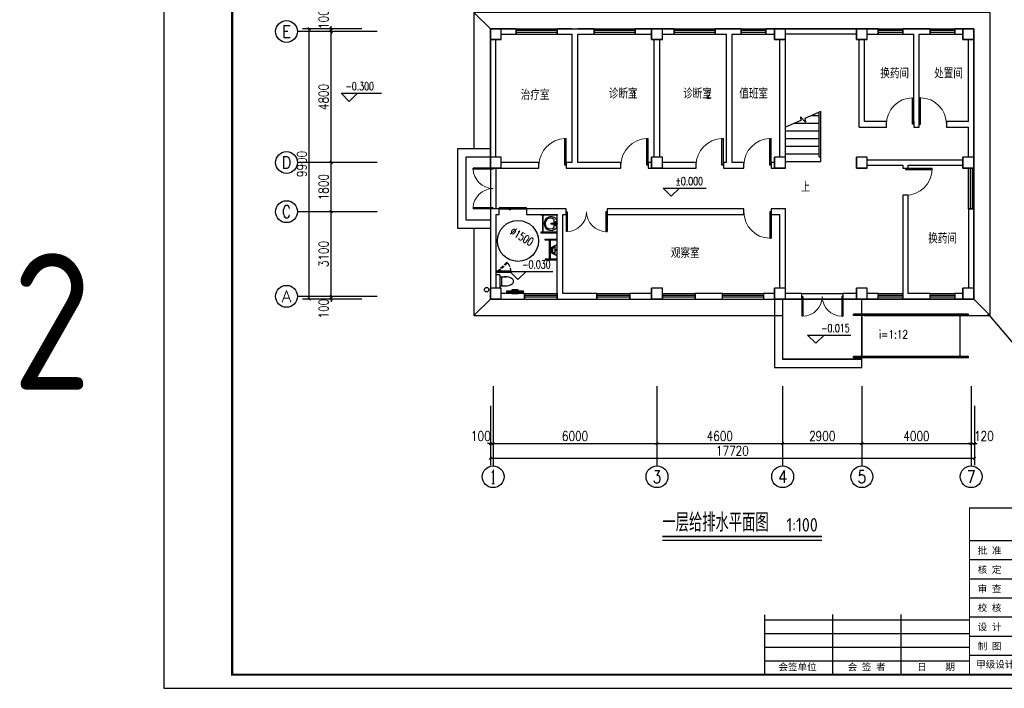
# Model space of a CAD drawing. Extents: x 226380 to 464333, y 46030 to 167786.
# Tile 5 of 8: x 285225 to 321274, y 130643 to 155128. Entities that reach past the tile are written whole.
import ezdxf
from ezdxf.enums import TextEntityAlignment as Align

# ---------------------------------------------------------------- set-up
doc = ezdxf.new("R2010")
doc.units = 0
doc.header["$LTSCALE"] = 1000
doc.header["$MEASUREMENT"] = 0
doc.linetypes.add('DASH', pattern=[0.35, 0.25, -0.1])
for name, color, linetype in [('AXIS', 3, 'Continuous'), ('AXIS_TEXT', 7, 'Continuous'), ('BZ', 143, 'Continuous'), ('COLUMN', 1, 'Continuous'), ('DIM_ELEV', 3, 'Continuous'), ('DIM_SYMB', 3, 'Continuous'), ('LATRINE', 6, 'Continuous'), ('LVTRY', 6, 'Continuous'), ('PUB_DIM', 3, 'Continuous'), ('PUB_TEXT', 7, 'Continuous'), ('STAIR', 7, 'Continuous'), ('WALL', 1, 'Continuous'), ('WINDOW', 4, 'Continuous'), ('剖面', 8, 'Continuous'), ('图框', 7, 'Continuous'), ('填充', 8, 'Continuous'), ('雨落管', 3, 'Continuous')]:
    doc.layers.add(name, color=color, linetype=linetype)
doc.styles.add('_TCH_AXIS', font='COMPLEX', dxfattribs={"bigfont": 'GBCBIG'})
doc.styles.add('_TCH_DIM', font='SIMPLEX', dxfattribs={"bigfont": 'GBCBIG'})
doc.styles.add('_TCH_WINDOW', font='SIMPLEX', dxfattribs={"bigfont": 'GBCBIG'})
doc.styles.add('_TEL_DIM', font='SIMPLEX', dxfattribs={"width": 0.8, "height": 3.5, "bigfont": 'HZTXT'})
doc.styles.add('COMPLEX', font='COMPLEX')
doc.styles.add('DIM_FONT', font='simplex.shx', dxfattribs={"width": 0.8})
doc.styles.add('ST', font='SimSun.ttf', dxfattribs={"height": 7})
doc.styles.get("Standard").update_dxf_attribs({"font": 'gbenor.shx', "bigfont": 'gbcbig.shx'})
doc.dimstyles.new('_TCH_ARCH&&100', dxfattribs={"dimtxt": 350, "dimasz": 100, "dimexe": 250, "dimexo": 300, "dimgap": 100, "dimtad": 1, "dimdec": 0, "dimzin": 0, "dimdsep": 46, "dimtxsty": 'DIM_FONT', "dimblk": 'ARCHTICK', "dimcen": 0.09, "dimclrt": 7, "dimazin": 2, "dimtfac": 1, "dimtdec": 0, "dimtix": 1, "dimtmove": 2, "dimatfit": 3, "dimfxl": 0, "dimtolj": 1, "dimtzin": 0, "dimarcsym": 0})

# ---------------------------------------------------------------- blocks, each defined once
blk = doc.blocks.new('$plan$00001628')
for p, q in [((-20, 0), (20, 0)), ((20, 0), (20, -150)), ((-23, -104), (-144, -104)), ((-20, -150), (-20, 0)), ((20, -150), (-20, -150)), ((136, -104), (24, -104))]:
    blk.add_line(p, q)
blk.add_lwpolyline([(-97, 9, 5.110404), (92, 9)], format="xyb", close=True)
for centre, radius in [((-57, -52), 26.7), ((0, -190), 27.8), ((57, -52), 26.7)]:
    blk.add_circle(centre, radius)
blk.add_arc((-4, -243), 197, 135.2527, 44.7473)
blk = doc.blocks.new('_ArchTick')
at = {"color": 0, "linetype": 'ByBlock', "const_width": 0.4}
blk.add_lwpolyline([(-0.5, -0.5), (0.5, 0.5)], dxfattribs=at)
blk = doc.blocks.new('*D40')
at = {"layer": 'AXIS', "color": 0, "lineweight": -2, "transparency": 16777216}
for p, q in [((297451, 144996), (296378, 144996)), ((296628, 144996), (296628, 145096)), ((296628, 144896), (296628, 144996)), ((297451, 144896), (296378, 144896)), ((296628, 144896), (296628, 144796))]:
    blk.add_line(p, q, dxfattribs=at)
at = {"layer": 'Defpoints', "color": 0, "transparency": 16777216}
for p in [(296628, 144996), (297751, 144996), (297751, 144896)]:
    blk.add_point(p, dxfattribs=at)
at = {"layer": 'AXIS', "color": 0, "lineweight": -2, "transparency": 16777216, "xscale": 100, "yscale": 100, "zscale": 100}
for p, rotation in [((296628, 144996), 270), ((296628, 144896), 90)]:
    blk.add_blockref('_ArchTick', p, dxfattribs=dict(at, rotation=rotation))
at = {"layer": 'AXIS', "color": 7, "transparency": 16777216, "insert": (296353, 144546), "char_height": 350, "attachment_point": 5, "rotation": 90, "style": 'DIM_FONT'}
blk.add_mtext('\\A1;100', dxfattribs=at)
blk = doc.blocks.new('*D41')
at = {"layer": 'AXIS', "color": 0, "lineweight": -2, "transparency": 16777216}
for p, q in [((297451, 148096), (296378, 148096)), ((296628, 144996), (296628, 148096)), ((297451, 144996), (296378, 144996))]:
    blk.add_line(p, q, dxfattribs=at)
at = {"layer": 'Defpoints', "color": 0, "transparency": 16777216}
for p in [(296628, 148096), (297751, 148096), (297751, 144996)]:
    blk.add_point(p, dxfattribs=at)
at = {"layer": 'AXIS', "color": 0, "lineweight": -2, "transparency": 16777216, "xscale": 100, "yscale": 100, "zscale": 100}
for p, rotation in [((296628, 148096), 90), ((296628, 144996), 270)]:
    blk.add_blockref('_ArchTick', p, dxfattribs=dict(at, rotation=rotation))
at = {"layer": 'AXIS', "color": 7, "transparency": 16777216, "insert": (296353, 146546), "char_height": 350, "attachment_point": 5, "rotation": 90, "style": 'DIM_FONT'}
blk.add_mtext('\\A1;3100', dxfattribs=at)
blk = doc.blocks.new('*D42')
at = {"layer": 'AXIS', "color": 0, "lineweight": -2, "transparency": 16777216}
for p, q in [((297451, 149896), (296378, 149896)), ((296628, 148096), (296628, 149896)), ((297451, 148096), (296378, 148096))]:
    blk.add_line(p, q, dxfattribs=at)
at = {"layer": 'Defpoints', "color": 0, "transparency": 16777216}
for p in [(296628, 149896), (297751, 149896), (297751, 148096)]:
    blk.add_point(p, dxfattribs=at)
at = {"layer": 'AXIS', "color": 0, "lineweight": -2, "transparency": 16777216, "xscale": 100, "yscale": 100, "zscale": 100}
for p, rotation in [((296628, 149896), 90), ((296628, 148096), 270)]:
    blk.add_blockref('_ArchTick', p, dxfattribs=dict(at, rotation=rotation))
at = {"layer": 'AXIS', "color": 7, "transparency": 16777216, "insert": (296353, 148996), "char_height": 350, "attachment_point": 5, "rotation": 90, "style": 'DIM_FONT'}
blk.add_mtext('\\A1;1800', dxfattribs=at)
blk = doc.blocks.new('*D43')
at = {"layer": 'AXIS', "color": 0, "lineweight": -2, "transparency": 16777216}
for p, q in [((297451, 154696), (296378, 154696)), ((296628, 149896), (296628, 154696)), ((297451, 149896), (296378, 149896))]:
    blk.add_line(p, q, dxfattribs=at)
at = {"layer": 'Defpoints', "color": 0, "transparency": 16777216}
for p in [(296628, 154696), (297751, 154696), (297751, 149896)]:
    blk.add_point(p, dxfattribs=at)
at = {"layer": 'AXIS', "color": 0, "lineweight": -2, "transparency": 16777216, "xscale": 100, "yscale": 100, "zscale": 100}
for p, rotation in [((296628, 154696), 90), ((296628, 149896), 270)]:
    blk.add_blockref('_ArchTick', p, dxfattribs=dict(at, rotation=rotation))
at = {"layer": 'AXIS', "color": 7, "transparency": 16777216, "insert": (296353, 152296), "char_height": 350, "attachment_point": 5, "rotation": 90, "style": 'DIM_FONT'}
blk.add_mtext('\\A1;4800', dxfattribs=at)
blk = doc.blocks.new('*D44')
at = {"layer": 'AXIS', "color": 0, "lineweight": -2, "transparency": 16777216}
for p, q in [((297451, 154796), (296378, 154796)), ((297451, 154696), (296378, 154696)), ((296628, 154796), (296628, 154896)), ((296628, 154696), (296628, 154796)), ((296628, 154696), (296628, 154596))]:
    blk.add_line(p, q, dxfattribs=at)
at = {"layer": 'Defpoints', "color": 0, "transparency": 16777216}
for p in [(296628, 154796), (297751, 154796), (297751, 154696)]:
    blk.add_point(p, dxfattribs=at)
at = {"layer": 'AXIS', "color": 0, "lineweight": -2, "transparency": 16777216, "xscale": 100, "yscale": 100, "zscale": 100}
for p, rotation in [((296628, 154796), 270), ((296628, 154696), 90)]:
    blk.add_blockref('_ArchTick', p, dxfattribs=dict(at, rotation=rotation))
at = {"layer": 'AXIS', "color": 7, "transparency": 16777216, "insert": (296353, 155146), "char_height": 350, "attachment_point": 5, "rotation": 90, "style": 'DIM_FONT'}
blk.add_mtext('\\A1;100', dxfattribs=at)
blk = doc.blocks.new('*D45')
at = {"layer": 'AXIS', "color": 0, "lineweight": -2, "transparency": 16777216}
for p, q in [((297750, 154796), (295578, 154796)), ((295828, 144896), (295828, 154796)), ((297750, 144896), (295578, 144896))]:
    blk.add_line(p, q, dxfattribs=at)
at = {"layer": 'Defpoints', "color": 0, "transparency": 16777216}
for p in [(295828, 154796), (298050, 154796), (298050, 144896)]:
    blk.add_point(p, dxfattribs=at)
at = {"layer": 'AXIS', "color": 0, "lineweight": -2, "transparency": 16777216, "xscale": 100, "yscale": 100, "zscale": 100}
for p, rotation in [((295828, 154796), 90), ((295828, 144896), 270)]:
    blk.add_blockref('_ArchTick', p, dxfattribs=dict(at, rotation=rotation))
at = {"layer": 'AXIS', "color": 7, "transparency": 16777216, "insert": (295553, 149846), "char_height": 350, "attachment_point": 5, "rotation": 90, "style": 'DIM_FONT'}
blk.add_mtext('\\A1;9900', dxfattribs=at)
blk = doc.blocks.new('*D60')
at = {"layer": 'AXIS', "color": 0, "lineweight": -2, "transparency": 16777216}
for p, q in [((302458, 140727), (302458, 139357)), ((302558, 140727), (302558, 139357)), ((302458, 139607), (302358, 139607)), ((302458, 139607), (302558, 139607)), ((302558, 139607), (302658, 139607))]:
    blk.add_line(p, q, dxfattribs=at)
at = {"layer": 'Defpoints', "color": 0, "transparency": 16777216}
for p in [(302458, 141027), (302558, 141027), (302558, 139607)]:
    blk.add_point(p, dxfattribs=at)
at = {"layer": 'AXIS', "color": 0, "lineweight": -2, "transparency": 16777216, "xscale": 100, "yscale": 100, "zscale": 100}
blk.add_blockref('_ArchTick', (302458, 139607), dxfattribs=at)
at = {"layer": 'AXIS', "color": 0, "lineweight": -2, "transparency": 16777216, "xscale": 100, "yscale": 100, "zscale": 100, "rotation": 180}
blk.add_blockref('_ArchTick', (302558, 139607), dxfattribs=at)
at = {"layer": 'AXIS', "color": 7, "transparency": 16777216, "insert": (302108, 139882), "char_height": 350, "attachment_point": 5, "style": 'DIM_FONT'}
blk.add_mtext('\\A1;100', dxfattribs=at)
blk = doc.blocks.new('*D61')
at = {"layer": 'AXIS', "color": 0, "lineweight": -2, "transparency": 16777216}
for p, q in [((302558, 140727), (302558, 139357)), ((308558, 140727), (308558, 139357)), ((302558, 139607), (308558, 139607))]:
    blk.add_line(p, q, dxfattribs=at)
at = {"layer": 'Defpoints', "color": 0, "transparency": 16777216}
for p in [(302558, 141027), (308558, 141027), (308558, 139607)]:
    blk.add_point(p, dxfattribs=at)
at = {"layer": 'AXIS', "color": 0, "lineweight": -2, "transparency": 16777216, "xscale": 100, "yscale": 100, "zscale": 100, "rotation": 180}
blk.add_blockref('_ArchTick', (302558, 139607), dxfattribs=at)
at = {"layer": 'AXIS', "color": 0, "lineweight": -2, "transparency": 16777216, "xscale": 100, "yscale": 100, "zscale": 100}
blk.add_blockref('_ArchTick', (308558, 139607), dxfattribs=at)
at = {"layer": 'AXIS', "color": 7, "transparency": 16777216, "insert": (305558, 139882), "char_height": 350, "attachment_point": 5, "style": 'DIM_FONT'}
blk.add_mtext('\\A1;6000', dxfattribs=at)
blk = doc.blocks.new('*D62')
at = {"layer": 'AXIS', "color": 0, "lineweight": -2, "transparency": 16777216}
for p, q in [((308558, 140727), (308558, 139357)), ((313158, 140727), (313158, 139357)), ((308558, 139607), (313158, 139607))]:
    blk.add_line(p, q, dxfattribs=at)
at = {"layer": 'Defpoints', "color": 0, "transparency": 16777216}
for p in [(308558, 141027), (313158, 141027), (313158, 139607)]:
    blk.add_point(p, dxfattribs=at)
at = {"layer": 'AXIS', "color": 0, "lineweight": -2, "transparency": 16777216, "xscale": 100, "yscale": 100, "zscale": 100, "rotation": 180}
blk.add_blockref('_ArchTick', (308558, 139607), dxfattribs=at)
at = {"layer": 'AXIS', "color": 0, "lineweight": -2, "transparency": 16777216, "xscale": 100, "yscale": 100, "zscale": 100}
blk.add_blockref('_ArchTick', (313158, 139607), dxfattribs=at)
at = {"layer": 'AXIS', "color": 7, "transparency": 16777216, "insert": (310858, 139882), "char_height": 350, "attachment_point": 5, "style": 'DIM_FONT'}
blk.add_mtext('\\A1;4600', dxfattribs=at)
blk = doc.blocks.new('*D63')
at = {"layer": 'AXIS', "color": 0, "lineweight": -2, "transparency": 16777216}
for p, q in [((313158, 140727), (313158, 139357)), ((316058, 140727), (316058, 139357)), ((313158, 139607), (316058, 139607))]:
    blk.add_line(p, q, dxfattribs=at)
at = {"layer": 'Defpoints', "color": 0, "transparency": 16777216}
for p in [(313158, 141027), (316058, 141027), (316058, 139607)]:
    blk.add_point(p, dxfattribs=at)
at = {"layer": 'AXIS', "color": 0, "lineweight": -2, "transparency": 16777216, "xscale": 100, "yscale": 100, "zscale": 100, "rotation": 180}
blk.add_blockref('_ArchTick', (313158, 139607), dxfattribs=at)
at = {"layer": 'AXIS', "color": 0, "lineweight": -2, "transparency": 16777216, "xscale": 100, "yscale": 100, "zscale": 100}
blk.add_blockref('_ArchTick', (316058, 139607), dxfattribs=at)
at = {"layer": 'AXIS', "color": 7, "transparency": 16777216, "insert": (314608, 139882), "char_height": 350, "attachment_point": 5, "style": 'DIM_FONT'}
blk.add_mtext('\\A1;2900', dxfattribs=at)
blk = doc.blocks.new('*D64')
at = {"layer": 'AXIS', "color": 0, "lineweight": -2, "transparency": 16777216}
for p, q in [((316058, 140727), (316058, 139357)), ((320058, 140727), (320058, 139357)), ((316058, 139607), (320058, 139607))]:
    blk.add_line(p, q, dxfattribs=at)
at = {"layer": 'Defpoints', "color": 0, "transparency": 16777216}
for p in [(316058, 141027), (320058, 141027), (320058, 139607)]:
    blk.add_point(p, dxfattribs=at)
at = {"layer": 'AXIS', "color": 0, "lineweight": -2, "transparency": 16777216, "xscale": 100, "yscale": 100, "zscale": 100, "rotation": 180}
blk.add_blockref('_ArchTick', (316058, 139607), dxfattribs=at)
at = {"layer": 'AXIS', "color": 0, "lineweight": -2, "transparency": 16777216, "xscale": 100, "yscale": 100, "zscale": 100}
blk.add_blockref('_ArchTick', (320058, 139607), dxfattribs=at)
at = {"layer": 'AXIS', "color": 7, "transparency": 16777216, "insert": (318058, 139882), "char_height": 350, "attachment_point": 5, "style": 'DIM_FONT'}
blk.add_mtext('\\A1;4000', dxfattribs=at)
blk = doc.blocks.new('*D65')
at = {"layer": 'AXIS', "color": 0, "lineweight": -2, "transparency": 16777216}
for p, q in [((320058, 140727), (320058, 139357)), ((320178, 140727), (320178, 139357)), ((320058, 139607), (319958, 139607)), ((320058, 139607), (320178, 139607)), ((320178, 139607), (320278, 139607))]:
    blk.add_line(p, q, dxfattribs=at)
at = {"layer": 'Defpoints', "color": 0, "transparency": 16777216}
for p in [(320058, 141027), (320178, 141027), (320178, 139607)]:
    blk.add_point(p, dxfattribs=at)
at = {"layer": 'AXIS', "color": 0, "lineweight": -2, "transparency": 16777216, "xscale": 100, "yscale": 100, "zscale": 100}
blk.add_blockref('_ArchTick', (320058, 139607), dxfattribs=at)
at = {"layer": 'AXIS', "color": 0, "lineweight": -2, "transparency": 16777216, "xscale": 100, "yscale": 100, "zscale": 100, "rotation": 180}
blk.add_blockref('_ArchTick', (320178, 139607), dxfattribs=at)
at = {"layer": 'AXIS', "color": 7, "transparency": 16777216, "insert": (320528, 139882), "char_height": 350, "attachment_point": 5, "style": 'DIM_FONT'}
blk.add_mtext('\\A1;120', dxfattribs=at)
blk = doc.blocks.new('*D66')
at = {"layer": 'AXIS', "color": 0, "lineweight": -2, "transparency": 16777216}
for p, q in [((302458, 140986), (302458, 138816)), ((320178, 140986), (320178, 138816)), ((302458, 139066), (320178, 139066))]:
    blk.add_line(p, q, dxfattribs=at)
at = {"layer": 'Defpoints', "color": 0, "transparency": 16777216}
for p in [(302458, 141286), (320178, 141286), (320178, 139066)]:
    blk.add_point(p, dxfattribs=at)
at = {"layer": 'AXIS', "color": 0, "lineweight": -2, "transparency": 16777216, "xscale": 100, "yscale": 100, "zscale": 100, "rotation": 180}
blk.add_blockref('_ArchTick', (302458, 139066), dxfattribs=at)
at = {"layer": 'AXIS', "color": 0, "lineweight": -2, "transparency": 16777216, "xscale": 100, "yscale": 100, "zscale": 100}
blk.add_blockref('_ArchTick', (320178, 139066), dxfattribs=at)
at = {"layer": 'AXIS', "color": 7, "transparency": 16777216, "insert": (311318, 139341), "char_height": 350, "attachment_point": 5, "style": 'DIM_FONT'}
blk.add_mtext('\\A1;17720', dxfattribs=at)
blk = doc.blocks.new('$WINLIB2D$00000001')
for p, q in [((-0.5, 0.5), (0.5, 0.5)), ((-0.5, 0.5), (-0.5, -0.5)), ((0.5, -0.5), (0.5, 0.5)), ((0.5, 0.167), (-0.5, 0.167)), ((0.5, -0.167), (-0.5, -0.167)), ((-0.5, -0.5), (0.5, -0.5))]:
    blk.add_line(p, q)
blk = doc.blocks.new('$DorLib2D$00000002')
for p, q in [((-0.5, 0), (-0.5, 0.4875)), ((-0.475, 0.4875), (-0.5, 0.4875)), ((-0.475, 0), (-0.475, 0.4875)), ((0.475, 0), (0.475, 0.4875)), ((0.475, 0.4875), (0.5, 0.4875)), ((0.5, 0), (0.5, 0.4875)), ((-0.5, 0), (-0.475, 0)), ((0.5, 0), (0.475, 0))]:
    blk.add_line(p, q)
at = {"lineweight": 13}
for centre, start, end in [((-0.4875, 0), 0, 88.53072), ((0.4875, 0), 91.46928, 180)]:
    blk.add_arc(centre, 0.4875, start, end, dxfattribs=at)
blk = doc.blocks.new('_FZH')
for p, q in [((-0.5, 0.5), (0.5, 0.5)), ((-0.5, -0.5), (-0.5, 0.5)), ((0.5, -0.5), (0.5, 0.5)), ((-0.5, -0.5), (0.5, -0.5))]:
    blk.add_line(p, q)
blk.add_lwpolyline([(-0.5, -0.5), (0.5, -0.5), (0.5, 0.5), (-0.5, 0.5)], close=True)
blk = doc.blocks.new('$DorLib2D$00000001')
for p, q in [((0.45, 0.975), (0.5, 0.975)), ((0.45, 0), (0.45, 0.975)), ((0.5, 0), (0.5, 0.975)), ((0.5, 0), (0.45, 0))]:
    blk.add_line(p, q)
at = {"lineweight": 13}
blk.add_arc((0.475, 0), 0.975, 91.4693, 180, dxfattribs=at)
blk = doc.blocks.new('_AXISO')
blk.add_circle((0, 0), 0.5)
at = {"layer": 'AXIS_TEXT', "style": 'COMPLEX', "width": 1.041667}
blk.add_attdef('A', text='', height=0.56, dxfattribs=at).set_placement((-0.25, -0.28), (0.25, -0.28), align=Align.FIT)
blk = doc.blocks.new('$DorLib2D$00000129')
at = {"color": 0, "linetype": 'Continuous'}
for p, q in [((-0.5, 0.545), (-0.5, 0.687)), ((-0.5, 0.687), (0.5, 0.687)), ((0.5, 0.545), (-0.5, 0.545)), ((-0.5, 0.5), (-0.5, 0.545)), ((-0.2, 0.437), (0.158, 0.437)), ((0.08, 0.341), (0.08, 0.437)), ((0.158, 0.437), (0.08, 0.341)), ((0.5, 0.687), (0.5, 0.545)), ((0.5, 0.5), (0.5, 0.545))]:
    blk.add_line(p, q, dxfattribs=at)
blk = doc.blocks.new('$lvtry$00000219')
at = {"color": 0}
for p, q in [((-124, -91, 0), (-43, -216, 0)), ((-116, -76, 0), (116, -76, 0)), ((43, -216, 0), (124, -91, 0))]:
    blk.add_line(p, q, dxfattribs=at)
at = {"color": 0, "elevation": 0}
blk.add_lwpolyline([(69, -231, -0.57735), (-69, -231), (-162, -88, -0.145378), (-170, -61), (-170, 0), (170, 0), (170, -61, -0.145378), (162, -88)], format="xyb", close=True, dxfattribs=at)
at = {"color": 0}
for centre, radius in [((0, -177, 0), 20), ((0, -38, 0), 17.7)]:
    blk.add_circle(centre, radius, dxfattribs=at)
for centre, radius, start, end in [((-116, -86, 0), 10, 90, 213.0863), ((0, -191, 0), 50, 210, 330), ((116, -86, 0), 10, 326.9137, 90)]:
    blk.add_arc(centre, radius, start, end, dxfattribs=at)
for p in [(0, -38, 0), (0, -177, 0)]:
    blk.add_point(p, dxfattribs=at)

msp = doc.modelspace()

# ---------------------------------------------------------------- linework, layer by layer
at = {"color": 32}
for p, q in [((302458.1, 154796.5), (301858.1, 155396.5)), ((302458.1, 144896.5), (301858.1, 144296.5)), ((320758.1, 144296.5), (320158.1, 144896.5))]:
    msp.add_line(p, q, dxfattribs=at)
for p, q in [((304628.1, 146358.6), (304628.1, 147058.6)), ((304658.1, 146358.6), (304658.1, 147058.6)), ((313858.1, 144896.5), (315358.1, 144896.5)), ((319958.1, 144346.5), (315758.1, 144346.5)), ((315758.1, 144296.5), (315758.1, 144346.5)), ((319958.1, 144296.5), (315758.1, 144296.5)), ((316058.1, 144296.5), (316058.1, 142796.5)), ((319658.1, 142796.5), (319658.1, 144296.5)), ((319958.1, 144296.5), (319958.1, 144346.5)), ((319958.1, 142796.5), (315758.1, 142796.5)), ((315758.1, 142746.5), (315758.1, 142796.5)), ((319958.1, 142746.5), (319958.1, 142796.5)), ((319958.1, 142746.5), (315758.1, 142746.5))]:
    msp.add_line(p, q)
for points in [[(316158.1, 144296.5), (316358.1, 144296.5), (316358.1, 144296.5), (320758.1, 144296.5), (320758.1, 155396.5), (301858.1, 155396.5), (301858.1, 150396.5)], [(301858.1, 147496.5), (301858.1, 144296.5), (313158.1, 144296.5)]]:
    msp.add_lwpolyline(points, dxfattribs=at)
for points in [[(304908.1, 147996.5), (304908.1, 147971.5), (304301.6, 147971.5), (304301.6, 147996.5)], [(304388.1, 147971.5), (304363.1, 147971.5), (304363.1, 147346.5), (304388.1, 147346.5)], [(304908.1, 147321.5), (304908.1, 147346.5), (304301.6, 147346.5), (304301.6, 147321.5)]]:
    msp.add_lwpolyline(points, close=True)
for points in [[(304908.1, 147058.6), (304458.6, 147058.6), (304458.6, 147088.6), (304908.1, 147088.6)], [(304908.1, 146358.6), (304458.6, 146358.6), (304458.6, 146328.6), (304908.1, 146328.6)], [(316058.1, 142796.5), (316058.1, 144296.5)]]:
    msp.add_lwpolyline(points)
msp.add_circle((303467.8, 147027.4), 750)
at = {"layer": 'AXIS'}
for p, q in [((298314.9, 154696.5), (295392.7, 154696.5)), ((298314.9, 149896.5), (295392.7, 149896.5)), ((298314.9, 148096.5), (295392.7, 148096.5)), ((298314.9, 144996.5), (295392.7, 144996.5)), ((302558.1, 141711.6), (302558.1, 138791)), ((308558.1, 141711.6), (308558.1, 138791)), ((313158.1, 141711.6), (313158.1, 138791)), ((316058.1, 141711.6), (316058.1, 138791)), ((320058.1, 141711.6), (320058.1, 138791))]:
    msp.add_line(p, q, dxfattribs=at)
at = {"layer": 'BZ'}
for p, q in [((302658.1, 145796.5), (302778.7, 145796.5)), ((302808.7, 145766.5), (302808.7, 145326.5)), ((302809.1, 145716.2), (303039.1, 145716.2)), ((302869.1, 145686.2), (302869.1, 145406.7)), ((302778.7, 145296.5), (302658.1, 145296.5)), ((302809.1, 145376.7), (303039.1, 145376.7))]:
    msp.add_line(p, q, dxfattribs=at)
for centre, radius, start, end in [((302778.7, 145766.5), 30, 0, 90), ((303021.6, 145319.1), 397.5, 53.36186, 112.54952), ((302778.7, 145326.5), 30, 270, 0), ((303021.6, 145773.9), 397.5, 247.45048, 306.63814), ((303198.3, 145546.5), 109.8, 303.45086, 56.54914)]:
    msp.add_arc(centre, radius, start, end, dxfattribs=at)
at = {"layer": 'DIM_ELEV'}
for p, q in [((297291.2, 152135.6), (296991.2, 152435.6)), ((296991.2, 152435.6), (298474.5, 152435.6)), ((297291.2, 152135.6), (297591.2, 152435.6)), ((309079.5, 148660.9), (308779.5, 148960.9)), ((308779.5, 148960.9), (310362.7, 148960.9)), ((309079.5, 148660.9), (309379.5, 148960.9)), ((303467, 145611.7), (303167, 145911.7)), ((303167, 145911.7), (304750.3, 145911.7)), ((303467, 145611.7), (303767, 145911.7)), ((314373, 143277.5), (314073, 143577.5)), ((314073, 143577.5), (315656.3, 143577.5)), ((314373, 143277.5), (314673, 143577.5))]:
    msp.add_line(p, q, dxfattribs=at)
at = {"layer": 'DIM_SYMB'}
for points in [[(313933.1, 149370.6, 0, 0, 0), (313933.1, 150802.9, 80, 0, 0), (313933.1, 151102.9, 0, 0, 0)], [(316563.4, 143341.1, 0, 0, 0), (317921.6, 143341.1, 80, 0, 0), (318221.6, 143341.1, 0, 0, 0)]]:
    msp.add_lwpolyline(points, format="xyseb", dxfattribs=at)
at = {"layer": 'DIM_SYMB', "const_width": 70}
msp.add_lwpolyline([(308756.6, 136202.7), (314597.2, 136202.7)], dxfattribs=at)
at = {"layer": 'DIM_SYMB'}
msp.add_lwpolyline([(308756.6, 136062.7), (314597.2, 136062.7)], dxfattribs=at)
at = {"layer": 'LATRINE', "linetype": 'DASH', "ltscale": 0.5}
msp.add_lwpolyline([(302738.1, 145876), (302709.8, 145904.3), (303056.3, 146250.7), (303084.6, 146222.4)], close=True, dxfattribs=at)
at = {"layer": 'LATRINE'}
for points in [[(303208.1, 145876.5), (303208.1, 145916.5), (302658.1, 145916.5), (302658.1, 145876.5)], [(303478.1, 145096.5), (303478.1, 145235.6), (303238.1, 145235.6), (303238.1, 145096.5)]]:
    msp.add_lwpolyline(points, close=True, dxfattribs=at)
for points in [[(303058.1, 145096.5), (303058.1, 145196.5), (303658.1, 145196.5), (303658.1, 145096.5)], [(303098.1, 145096.5), (303098.1, 145156.5), (303618.1, 145156.5), (303618.1, 145096.5)]]:
    msp.add_lwpolyline(points, dxfattribs=at)
at = {"layer": 'LATRINE', "linetype": 'DASH', "ltscale": 0.5}
msp.add_arc((302758.1, 145916.5), 450, 0, 48.26245, dxfattribs=at)
at = {"layer": 'PUB_DIM'}
msp.add_line((320697.3, 144326.1), (322211, 142538.8), dxfattribs=at)
msp.add_lwpolyline([(304113.1, 146645.1, 0, 66, 0), (303941, 146747.1, 0, 0, 0), (302994.6, 147307.8, 66, 0, 0), (302822.6, 147409.7, 0, 0, 0)], format="xyseb", dxfattribs=at)
at = {"layer": 'PUB_DIM', "const_width": 40}
msp.add_lwpolyline([(320684.3, 144341.4, 1), (320710.2, 144310.9, 1)], format="xyb", close=True, dxfattribs=at)
at = {"layer": 'STAIR'}
for p, q in [((313825.8, 151440.4), (313258.1, 151191)), ((313992.5, 151371.1), (313806.7, 151565.6)), ((313806.7, 151565.6), (313825.8, 151440.4)), ((314558.1, 151762), (313972.1, 151504.6)), ((313972.1, 151504.6), (313992.5, 151371.1)), ((314226.8, 151616.5), (314498.1, 151616.5)), ((314498.1, 150106.5), (314498.1, 151735.6)), ((314558.1, 150106.5), (314558.1, 151762)), ((314558.1, 150106.5), (314558.1, 151762)), ((313258.1, 150096.5), (313258.1, 151191)), ((313258.1, 151056.5), (314498.1, 151056.5)), ((313589.3, 151336.5), (314498.1, 151336.5)), ((313258.1, 150776.5), (314498.1, 150776.5)), ((313258.1, 150496.5), (314498.1, 150496.5)), ((313258.1, 150216.5), (314498.1, 150216.5)), ((314498.1, 150106.5), (314558.1, 150106.5)), ((314558.1, 149936.5), (314558.1, 150106.5)), ((313258.1, 149936.5), (314558.1, 149936.5))]:
    msp.add_line(p, q, dxfattribs=at)
at = {"layer": 'WALL'}
for p, q in [((303408.1, 154796.5), (302858.1, 154796.5)), ((303408.1, 154596.5), (303408.1, 154796.5)), ((305458.1, 154796.5), (304908.1, 154796.5)), ((304908.1, 154796.5), (304908.1, 154596.5)), ((305458.1, 154796.5), (305458.1, 154796.5)), ((305458.1, 154796.5), (305658.1, 154796.5)), ((306258.1, 154796.5), (305658.1, 154796.5)), ((305658.1, 154796.5), (305658.1, 154796.5)), ((306258.1, 154596.5), (306258.1, 154796.5)), ((308358.1, 154796.5), (307758.1, 154796.5)), ((307758.1, 154796.5), (307758.1, 154596.5)), ((309183.1, 154796.5), (308758.1, 154796.5)), ((309183.1, 154596.5), (309183.1, 154796.5)), ((311208.1, 154796.5), (310683.1, 154796.5)), ((310683.1, 154796.5), (310683.1, 154596.5)), ((311638.1, 154796.5), (311208.1, 154796.5)), ((311638.1, 154596.5), (311638.1, 154796.5)), ((312858.1, 154796.5), (312538.1, 154796.5)), ((312538.1, 154796.5), (312538.1, 154596.5)), ((315858.1, 154796.5), (313258.1, 154796.5)), ((316658.1, 154796.5), (316258.1, 154796.5)), ((316658.1, 154596.5), (316658.1, 154796.5)), ((318058.1, 154796.5), (317558.1, 154796.5)), ((317558.1, 154796.5), (317558.1, 154596.5)), ((318558.1, 154796.5), (318058.1, 154796.5)), ((318558.1, 154596.5), (318558.1, 154796.5)), ((319758.1, 154796.5), (319458.1, 154796.5)), ((319458.1, 154796.5), (319458.1, 154596.5)), ((302458.1, 150096.5), (302458.1, 154396.5)), ((302658.1, 150096.5), (302658.1, 154396.5)), ((302858.1, 154596.5), (303408.1, 154596.5)), ((304908.1, 154596.5), (305458.1, 154596.5)), ((305458.1, 149896.5), (305458.1, 154596.5)), ((305658.1, 154596.5), (306258.1, 154596.5)), ((305658.1, 149896.5), (305658.1, 154596.5)), ((307758.1, 154596.5), (308358.1, 154596.5)), ((308458.1, 150096.5), (308458.1, 154396.5)), ((308658.1, 150096.5), (308658.1, 154396.5)), ((308758.1, 154596.5), (309183.1, 154596.5)), ((310683.1, 154596.5), (311108.1, 154596.5)), ((311108.1, 149896.5), (311108.1, 154596.5)), ((311308.1, 154596.5), (311638.1, 154596.5)), ((311308.1, 149896.5), (311308.1, 154596.5)), ((312538.1, 154596.5), (312858.1, 154596.5)), ((313058.1, 150096.5), (313058.1, 154396.5)), ((315858.1, 154596.5), (313258.1, 154596.5)), ((313258.1, 150096.5), (313258.1, 154396.5)), ((315958.1, 151196.5), (315958.1, 154396.5)), ((316158.1, 151396.5), (316158.1, 154396.5)), ((316258.1, 154596.5), (316658.1, 154596.5)), ((317558.1, 154596.5), (317958.1, 154596.5)), ((317958.1, 151396.5), (317958.1, 154596.5)), ((318158.1, 154596.5), (318558.1, 154596.5)), ((318158.1, 151396.5), (318158.1, 154596.5)), ((319458.1, 154596.5), (319758.1, 154596.5)), ((319958.1, 151396.5), (319958.1, 154396.5)), ((320158.1, 151296.5), (320158.1, 154396.5)), ((315958.1, 151196.5), (316958.1, 151196.5)), ((316958.1, 151396.5), (316158.1, 151396.5)), ((316958.1, 151196.5), (316958.1, 151396.5)), ((317958.1, 151396.5), (317958.1, 151196.5)), ((317958.1, 151196.5), (318058.1, 151196.5)), ((318058.1, 151196.5), (318158.1, 151196.5)), ((318158.1, 151196.5), (318158.1, 151396.5)), ((319958.1, 151396.5), (319158.1, 151396.5)), ((319158.1, 151396.5), (319158.1, 151196.5)), ((319158.1, 151196.5), (319958.1, 151196.5)), ((319958.1, 150096.5), (319958.1, 151196.5)), ((320158.1, 150096.5), (320158.1, 151296.5)), ((316258.1, 149996.5), (317658.1, 149996.5)), ((317658.1, 149996.5), (319758.1, 149996.5)), ((304238.1, 149896.5), (302858.1, 149896.5)), ((302858.1, 149696.5), (304238.1, 149696.5)), ((304238.1, 149696.5), (304238.1, 149896.5)), ((305458.1, 149896.5), (305238.1, 149896.5)), ((305238.1, 149896.5), (305238.1, 149696.5)), ((305238.1, 149696.5), (305558.1, 149696.5)), ((305558.1, 149696.5), (307238.1, 149696.5)), ((307238.1, 149896.5), (305658.1, 149896.5)), ((307238.1, 149696.5), (307238.1, 149896.5)), ((308358.1, 149896.5), (308238.1, 149896.5)), ((308238.1, 149896.5), (308238.1, 149696.5)), ((308238.1, 149696.5), (308358.1, 149696.5)), ((309988.1, 149896.5), (308758.1, 149896.5)), ((308758.1, 149696.5), (309988.1, 149696.5)), ((309988.1, 149696.5), (309988.1, 149896.5)), ((311108.1, 149896.5), (310988.1, 149896.5)), ((310988.1, 149896.5), (310988.1, 149696.5)), ((310988.1, 149696.5), (311208.1, 149696.5)), ((311208.1, 149696.5), (311738.1, 149696.5)), ((311738.1, 149896.5), (311308.1, 149896.5)), ((311738.1, 149696.5), (311738.1, 149896.5)), ((312858.1, 149896.5), (312738.1, 149896.5)), ((312738.1, 149896.5), (312738.1, 149696.5)), ((312738.1, 149696.5), (312858.1, 149696.5)), ((316258.1, 149796.5), (317558.1, 149796.5)), ((317558.1, 149796.5), (317558.1, 149696.5)), ((317558.1, 149696.5), (317758.1, 149696.5)), ((317758.1, 149696.5), (317758.1, 149796.5)), ((317758.1, 149796.5), (319758.1, 149796.5)), ((317758.1, 148696.5), (317558.1, 148696.5)), ((317558.1, 148696.5), (317558.1, 145096.5)), ((317758.1, 145096.5), (317758.1, 148696.5)), ((302658.1, 148196.5), (302458.1, 148196.5)), ((302458.1, 148196.5), (302458.1, 148096.5)), ((302778.1, 148196.5), (302658.1, 148196.5)), ((302778.1, 147996.5), (302778.1, 148196.5)), ((305008.1, 148196.5), (303778.1, 148196.5)), ((303778.1, 148196.5), (303778.1, 147996.5)), ((305228.1, 148196.5), (305008.1, 148196.5)), ((305228.1, 147996.5), (305228.1, 148196.5)), ((311738.1, 148196.5), (306728.1, 148196.5)), ((306728.1, 148196.5), (306728.1, 147996.5)), ((311738.1, 147996.5), (311738.1, 148196.5)), ((313258.1, 148196.5), (312738.1, 148196.5)), ((312738.1, 148196.5), (312738.1, 147996.5)), ((313258.1, 145296.5), (313258.1, 148196.5)), ((320158.1, 148196.5), (319958.1, 148196.5)), ((319958.1, 148196.5), (319958.1, 145296.5)), ((320158.1, 145296.5), (320158.1, 148196.5)), ((302458.1, 148096.5), (302458.1, 145296.5)), ((302658.1, 147996.5), (302778.1, 147996.5)), ((302658.1, 147996.5), (302658.1, 145296.5)), ((303778.1, 147996.5), (304908.1, 147996.5)), ((304908.1, 145096.5), (304908.1, 147996.5)), ((305108.1, 147996.5), (305228.1, 147996.5)), ((305108.1, 145096.5), (305108.1, 147996.5)), ((306728.1, 147996.5), (311738.1, 147996.5)), ((312738.1, 147996.5), (313058.1, 147996.5)), ((313058.1, 145296.5), (313058.1, 147996.5)), ((303708.1, 145096.5), (302858.1, 145096.5)), ((303708.1, 144896.5), (303708.1, 145096.5)), ((304908.1, 145096.5), (304908.1, 144896.5)), ((306358.1, 145096.5), (305108.1, 145096.5)), ((306358.1, 144896.5), (306358.1, 145096.5)), ((308358.1, 145096.5), (307558.1, 145096.5)), ((307558.1, 145096.5), (307558.1, 144896.5)), ((310958.1, 145096.5), (309958.1, 145096.5)), ((309958.1, 145096.5), (309958.1, 144896.5)), ((310958.1, 144896.5), (310958.1, 145096.5)), ((312858.1, 145096.5), (312458.1, 145096.5)), ((312458.1, 145096.5), (312458.1, 144896.5)), ((313858.1, 145096.5), (313258.1, 145096.5)), ((313858.1, 144896.5), (313858.1, 145096.5)), ((315858.1, 145096.5), (315358.1, 145096.5)), ((315358.1, 145096.5), (315358.1, 144896.5)), ((316658.1, 145096.5), (316258.1, 145096.5)), ((316658.1, 144896.5), (316658.1, 145096.5)), ((317558.1, 145096.5), (317558.1, 144896.5)), ((318558.1, 145096.5), (317758.1, 145096.5)), ((318558.1, 144896.5), (318558.1, 145096.5)), ((319758.1, 145096.5), (319458.1, 145096.5)), ((319458.1, 145096.5), (319458.1, 144896.5)), ((302858.1, 144896.5), (303708.1, 144896.5)), ((304908.1, 144896.5), (305008.1, 144896.5)), ((305008.1, 144896.5), (306358.1, 144896.5)), ((307558.1, 144896.5), (308358.1, 144896.5)), ((309958.1, 144896.5), (310958.1, 144896.5)), ((312458.1, 144896.5), (312858.1, 144896.5)), ((313258.1, 144896.5), (313858.1, 144896.5)), ((315358.1, 144896.5), (315858.1, 144896.5)), ((316258.1, 144896.5), (316658.1, 144896.5)), ((317558.1, 144896.5), (317658.1, 144896.5)), ((317658.1, 144896.5), (318558.1, 144896.5)), ((319458.1, 144896.5), (319758.1, 144896.5))]:
    msp.add_line(p, q, dxfattribs=at)
at = {"layer": 'WINDOW'}
for p, q in [((302458.1, 149696.5), (302458.1, 148196.5)), ((302658.1, 149696.5), (302658.1, 148196.5)), ((313858.1, 145096.5), (315358.1, 145096.5)), ((316058.1, 144896.5), (313158.1, 144896.5)), ((313858.1, 144896.5), (315358.1, 144896.5)), ((316058.1, 142696.5), (313158.1, 142696.5)), ((316058.1, 142396.5), (316058.1, 142746.5))]:
    msp.add_line(p, q, dxfattribs=at)
for points in [[(312858.1, 144896.5), (312858.1, 142396.5), (316058.1, 142396.5)], [(313158.1, 144896.5), (313158.1, 142696.5), (316058.1, 142696.5)], [(316058.1, 144346.5), (316058.1, 144896.5)]]:
    msp.add_lwpolyline(points, dxfattribs=at)
at = {"layer": '剖面'}
msp.add_line((302458.1, 154796.5), (302458.1, 149696.5), dxfattribs=at)
for points in [[(302458.1, 150396.5), (301258.1, 150396.5), (301258.1, 148196.5), (301258.1, 147496.5), (302458.1, 147496.5)], [(302458.1, 149696.5), (302458.1, 150096.5), (301558.1, 150096.5), (301558.1, 148196.5), (301558.1, 147796.5), (302458.1, 147796.5)]]:
    msp.add_lwpolyline(points, dxfattribs=at)
at = {"layer": '图框'}
for p, q in [((332001.3, 136043.4), (320001.3, 136043.4)), ((325001.3, 135343.4), (320001.3, 135343.4)), ((332001.3, 134643.4), (320001.3, 134643.4)), ((325001.3, 133943.4), (320001.3, 133943.4)), ((320001.3, 133143.4), (312501.3, 133143.4)), ((315001.3, 131143.4), (315001.3, 133343.4)), ((317501.3, 131143.4), (317501.3, 133343.4)), ((325001.3, 133243.4), (320001.3, 133243.4)), ((320001.3, 132643.4), (312501.3, 132643.4)), ((332001.3, 132543.4), (320001.3, 132543.4)), ((320001.3, 132143.4), (312501.3, 132143.4)), ((320001.3, 131643.4), (312501.3, 131643.4)), ((332001.3, 131843.4), (320001.3, 131843.4))]:
    msp.add_line(p, q, dxfattribs=at)
at = {"layer": '图框', "color": 4}
msp.add_lwpolyline([(332501.3, 160343.4), (290501.3, 160343.4), (290501.3, 130643.4), (332501.3, 130643.4)], close=True, dxfattribs=at)
at = {"layer": '图框', "color": 4, "const_width": 80}
msp.add_lwpolyline([(293001.3, 131143.4), (332001.3, 131143.4), (332001.3, 159843.4), (293001.3, 159843.4)], close=True, dxfattribs=at)
at = {"layer": '图框', "const_width": 45}
for points in [[(320001.3, 131143.4), (320001.3, 137243.4), (332001.3, 137243.4)], [(312501.3, 131143.4), (312501.3, 133343.4)]]:
    msp.add_lwpolyline(points, dxfattribs=at)
at = {"layer": '填充'}
for points in [[(302458.1, 154796.5), (320158.1, 154796.5), (320158.1, 144896.5), (316158.1, 144896.5)], [(302458.1, 150035.6), (302458.1, 144896.5), (313058.1, 144896.5)]]:
    msp.add_lwpolyline(points, dxfattribs=at)
at = {"layer": '雨落管'}
msp.add_circle((302320.8, 145240.8), 80, dxfattribs=at)

# ---------------------------------------------------------------- block references
at = {"layer": 'AXIS'}
ref = msp.add_blockref('_AXISO', (294992.7, 154696.5), dxfattribs=dict(at, xscale=800, yscale=800, zscale=800))
ref.add_attrib('A', 'E', dxfattribs={"layer": 'AXIS_TEXT', "height": 445.4, "style": '_TCH_AXIS'}).set_placement((294823, 154473.8), (295162.4, 154473.8), align=Align.FIT)
ref = msp.add_blockref('_AXISO', (294992.7, 149896.5), dxfattribs=dict(at, xscale=800, yscale=800, zscale=800))
ref.add_attrib('A', 'D', dxfattribs={"layer": 'AXIS_TEXT', "height": 435.3, "style": '_TCH_AXIS'}).set_placement((294816.5, 149678.9), (295168.8, 149678.9), align=Align.FIT)
ref = msp.add_blockref('_AXISO', (294992.7, 148096.5), dxfattribs=dict(at, xscale=800, yscale=800, zscale=800))
ref.add_attrib('A', 'C', dxfattribs={"layer": 'AXIS_TEXT', "height": 455.7, "style": '_TCH_AXIS'}).set_placement((294829.9, 147868.6), (295155.4, 147868.6), align=Align.FIT)
ref = msp.add_blockref('_AXISO', (294992.7, 144996.5), dxfattribs=dict(at, xscale=800, yscale=800, zscale=800))
ref.add_attrib('A', 'A', dxfattribs={"layer": 'AXIS_TEXT', "height": 425.2, "style": '_TCH_AXIS'}).set_placement((294810.4, 144783.9), (295174.9, 144783.9), align=Align.FIT)
ref = msp.add_blockref('_AXISO', (302558.1, 138391), dxfattribs=dict(at, xscale=800, yscale=800, zscale=800))
ref.add_attrib('A', '1', dxfattribs={"layer": 'AXIS_TEXT', "height": 514.7, "style": '_TCH_AXIS'}).set_placement((302447.8, 138133.7), (302668.4, 138133.7), align=Align.FIT)
ref = msp.add_blockref('_AXISO', (308558.1, 138391), dxfattribs=dict(at, xscale=800, yscale=800, zscale=800))
ref.add_attrib('A', '3', dxfattribs={"layer": 'AXIS_TEXT', "height": 465.9, "style": '_TCH_AXIS'}).set_placement((308402.8, 138158.1), (308713.4, 138158.1), align=Align.FIT)
ref = msp.add_blockref('_AXISO', (313158.1, 138391), dxfattribs=dict(at, xscale=800, yscale=800, zscale=800))
ref.add_attrib('A', '4', dxfattribs={"layer": 'AXIS_TEXT', "height": 445.4, "style": '_TCH_AXIS'}).set_placement((312988.4, 138168.3), (313327.8, 138168.3), align=Align.FIT)
ref = msp.add_blockref('_AXISO', (316058.1, 138391), dxfattribs=dict(at, xscale=800, yscale=800, zscale=800))
ref.add_attrib('A', '5', dxfattribs={"layer": 'AXIS_TEXT', "height": 465.9, "style": '_TCH_AXIS'}).set_placement((315902.8, 138158.1), (316213.4, 138158.1), align=Align.FIT)
ref = msp.add_blockref('_AXISO', (320058.1, 138391), dxfattribs=dict(at, xscale=800, yscale=800, zscale=800))
ref.add_attrib('A', '7', dxfattribs={"layer": 'AXIS_TEXT', "height": 465.9, "style": '_TCH_AXIS'}).set_placement((319902.8, 138158.1), (320213.4, 138158.1), align=Align.FIT)
at = {"layer": 'BZ', "xscale": -1, "yscale": -1, "rotation": 90}
msp.add_blockref('$plan$00001628', (304898.8, 147658.7), dxfattribs=at)
at = {"layer": 'COLUMN', "xscale": 400, "yscale": 400, "zscale": 400, "rotation": 90}
for p in [(302658.1, 154596.5), (308558.1, 154596.5), (313058.1, 154596.5), (316058.1, 154596.5), (319958.1, 154596.5), (302658.1, 149896.5), (308558.1, 149896.5), (313058.1, 149896.5), (316058.1, 149896.5), (319958.1, 149896.5), (302658.1, 145096.5), (308558.1, 145096.5), (313058.1, 145096.5), (316058.1, 145096.5), (319958.1, 145096.5)]:
    msp.add_blockref('_FZH', p, dxfattribs=at)
at = {"layer": 'LVTRY', "yscale": -1, "rotation": 89.99999999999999}
msp.add_blockref('$lvtry$00000219', (304908.1, 146686.6), dxfattribs=at)
at = {"layer": 'WINDOW'}
for name, p, xscale, yscale, zscale, rotation in [('$WINLIB2D$00000001', (304158.1, 154696.5), -1500, -200, -1500, 179.9999999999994), ('$WINLIB2D$00000001', (307008.1, 154696.5), -1500, -200, -1500, 179.9999999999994), ('$WINLIB2D$00000001', (309933.1, 154696.5), -1500, -200, -1500, 179.9999999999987), ('$WINLIB2D$00000001', (312088.1, 154696.5), -900, -200, -900, 180.0000000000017), ('$WINLIB2D$00000001', (317108.1, 154696.5), -900, -200, -900, 180.0000000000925), ('$WINLIB2D$00000001', (319008.1, 154696.5), -900, -200, -900, 180.0000000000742), ('$DorLib2D$00000001', (310488.1, 149796.5), 1000, 1000, 1000, 359.9999999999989), ('$DorLib2D$00000001', (312238.1, 149796.5), -1000, -1000, -1000, 180), ('$DorLib2D$00000002', (302558.1, 148946.5), -1500, -1500, -1500, 270), ('$DorLib2D$00000001', (317658.1, 149196.5), 1000, -1000, 1000, 90), ('$WINLIB2D$00000001', (320058.1, 148946.5), 1500, 200, 1500, 90), ('$WINLIB2D$00000001', (317108.1, 144996.5), 900, -200, 900, 8.42101e-11), ('$WINLIB2D$00000001', (319008.1, 144996.5), 900, -200, 900, 8.42101e-11)]:
    msp.add_blockref(name, p, dxfattribs=dict(at, xscale=xscale, yscale=yscale, zscale=zscale, rotation=rotation))
for name, p, xscale, yscale, zscale in [('$DorLib2D$00000001', (317458.1, 151296.5), 1000, 1000, 1000), ('$DorLib2D$00000001', (318658.1, 151296.5), -1000, 1000, -1000), ('$DorLib2D$00000001', (304738.1, 149796.5), 1000, 1000, 1000), ('$DorLib2D$00000001', (307738.1, 149796.5), 1000, 1000, 1000), ('$DorLib2D$00000129', (303278.1, 148096.5), -1000, 200, -1000), ('$DorLib2D$00000002', (305978.1, 148096.5), -1500, -1500, -1500), ('$DorLib2D$00000001', (312238.1, 148096.5), 1000, -1000, 1000), ('$WINLIB2D$00000001', (304308.1, 144996.5), 1200, 200, 1200), ('$WINLIB2D$00000001', (306958.1, 144996.5), 1200, 200, 1200), ('$WINLIB2D$00000001', (309358.1, 144996.5), 1200, 200, 1200), ('$WINLIB2D$00000001', (311708.1, 144996.5), 1500, -200, 1500), ('$DorLib2D$00000002', (314608.1, 144996.5), -1500, -1500, -1500)]:
    msp.add_blockref(name, p, dxfattribs=dict(at, xscale=xscale, yscale=yscale, zscale=zscale))

# ---------------------------------------------------------------- texts
at = {"layer": 'PUB_DIM', "color": 7, "style": '_TCH_DIM', "width": 0.705882}
msp.add_text('%%c1500', height=297.5, rotation=329.35407, dxfattribs=at).set_placement((303149.3, 147287.7))
at = {"layer": 'PUB_DIM', "linetype": 'Continuous', "style": 'DIM_FONT', "width": 0.8}
msp.add_text('i=1:12', height=300, dxfattribs=at).set_placement((317217, 143613.3), align=Align.MIDDLE)
at = {"layer": 'PUB_TEXT'}
for s, height, style, width, p in [('换药间', 350, '_TEL_DIM', 0.8, (316734.9, 152980.9)), ('处置间', 350, '_TEL_DIM', 0.8, (318705.6, 152980.2)), ('-0.300', 297.5, '_TCH_DIM', 0.705882, (297150.1, 152540.6)), ('治疗室', 350, '_TEL_DIM', 0.8, (303569.9, 152192)), ('诊断室', 350, '_TEL_DIM', 0.8, (306793.8, 152238.6)), ('1', 297.5, '_TEL_DIM', 0.752941, (307633.8, 152238.6)), ('诊断室', 350, '_TEL_DIM', 0.8, (309513.6, 152238.6)), ('2', 297.5, '_TEL_DIM', 0.752941, (310353.6, 152238.6)), ('值班室', 350, '_TEL_DIM', 0.8, (311571.3, 152238.6)), ('%%P0.000', 297.5, '_TCH_DIM', 0.705882, (309232.7, 149065.9)), ('换药间', 350, '_TEL_DIM', 0.8, (318489.2, 146933.6)), ('观察室', 350, '_TEL_DIM', 0.8, (309066.5, 146401.6)), ('-0.030', 297.5, '_TCH_DIM', 0.705882, (303620.3, 146016.7)), ('-0.015', 297.5, '_TCH_DIM', 0.705882, (314566.3, 143682.5))]:
    msp.add_text(s, height=height, dxfattribs=dict(at, style=style, width=width)).set_placement(p)
for s, height, style, p in [('上', 337.6, '_TCH_DIM', (313828.8, 148820.6)), ('一层给排水平面图', 675.18, '_TCH_WINDOW', (308756.6, 136380))]:
    msp.add_text(s, height=height, dxfattribs=dict(at, style=style)).set_placement(p)
for s, height, p in [('2', 5000, (284952.1, 141573.9)), ('1:100', 500, (313296.8, 136380))]:
    msp.add_text(s, height=height, dxfattribs=at).set_placement(p)
at = {"layer": '图框', "style": 'ST'}
for s, p in [('批 准', (320299.4, 135563.4)), ('核 定', (320299.4, 134863.4)), ('审 查', (320299.4, 134163.4)), ('校 核', (320299.4, 133463.4)), ('设 计', (320299.4, 132763.4)), ('制 图', (320299.4, 132063.4)), ('会签单位', (313003.7, 131300.6)), ('会 签 者', (315539.1, 131300.6)), ('日    期', (318085.3, 131300.6)), ('甲级设计证书编号A132012666', (320243.5, 131393.7))]:
    msp.add_text(s, height=250, dxfattribs=at).set_placement(p)

# ---------------------------------------------------------------- dimensions: what is measured, and where the dimension line sits
at = {"layer": 'AXIS'}
for base, p1, p2, angle, picture, middle in [((296627.7, 154796.5), (297750.9, 154696.5), (297750.9, 154796.5), 90, '*D44', (296352.7, 155146.5)), ((296627.7, 144996.5), (297750.9, 144896.5), (297750.9, 144996.5), 90, '*D40', (296352.7, 144546.5)), ((302558.1, 139606.8), (302458.1, 141027.3), (302558.1, 141027.3), 0, '*D60', (302108.1, 139881.8)), ((320178.1, 139606.8), (320058.1, 141027.3), (320178.1, 141027.3), 0, '*D65', (320528.1, 139881.8))]:
    dim = msp.add_linear_dim(base=base, p1=p1, p2=p2, angle=angle, dimstyle='_TCH_ARCH&&100', dxfattribs=at)
    dim.commit()
    dim.dimension.update_dxf_attribs({"geometry": picture, "text_midpoint": middle, "dimtype": 161})
for p1, p2, distance, picture, middle in [((298049.9, 144896.5), (298049.9, 154796.5), 2222.2, '*D45', (295552.7, 149846.5)), ((297750.9, 149896.5), (297750.9, 154696.5), 1123.1, '*D43', (296352.7, 152296.5)), ((297750.9, 148096.5), (297750.9, 149896.5), 1123.1, '*D42', (296352.7, 148996.5)), ((297750.9, 144996.5), (297750.9, 148096.5), 1123.1, '*D41', (296352.7, 146546.5)), ((302458.1, 141286.2), (320178.1, 141286.2), -2220.5, '*D66', (311318.1, 139340.7)), ((302558.1, 141027.3), (308558.1, 141027.3), -1420.5, '*D61', (305558.1, 139881.8)), ((308558.1, 141027.3), (313158.1, 141027.3), -1420.5, '*D62', (310858.1, 139881.8)), ((313158.1, 141027.3), (316058.1, 141027.3), -1420.5, '*D63', (314608.1, 139881.8)), ((316058.1, 141027.3), (320058.1, 141027.3), -1420.5, '*D64', (318058.1, 139881.8))]:
    dim = msp.add_aligned_dim(p1=p1, p2=p2, distance=distance, dimstyle='_TCH_ARCH&&100', dxfattribs=at)
    dim.commit()
    dim.dimension.update_dxf_attribs({"geometry": picture, "text_midpoint": middle})

doc.saveas('drawing.dxf')
